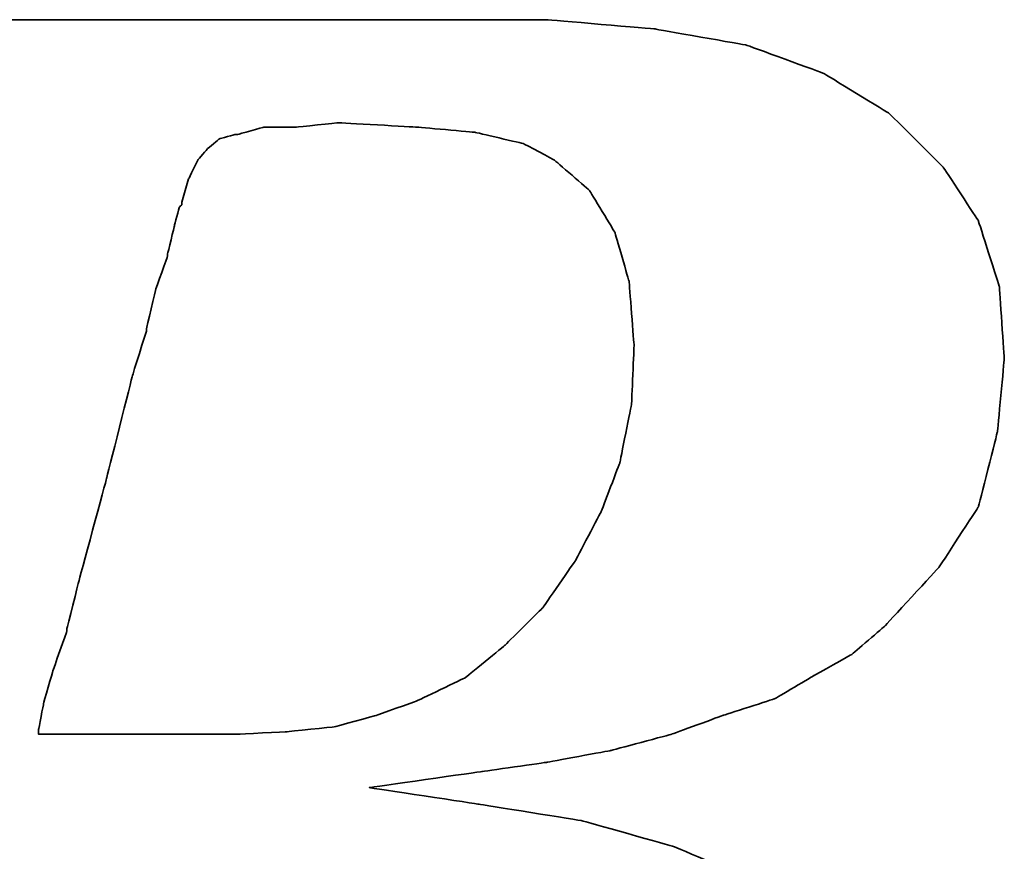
# Model space of a CAD drawing. Header units: millimetres. Extents: x -227 to 3135, y -1502 to 860.
# Tile 82 of 256: x 17.27 to 19.76, y -1188.69 to -1186.59. Entities that reach past the tile are written whole.
import ezdxf

# ---------------------------------------------------------------- set-up
doc = ezdxf.new("R2010")
doc.units = ezdxf.units.MM
doc.layers.add('DIM', color=4, linetype='CONTINUOUS')
doc.layers.add('layer 1', color=7, linetype='CONTINUOUS')

# ---------------------------------------------------------------- blocks, each defined once
blk = doc.blocks.new('TBI MOTION logo(完整正式版)')
at = {"layer": 'layer 1', "color": 22, "lineweight": 35}
for points, knots in [([(-64.65375, -6.86375), (-64.65375, -6.86375), (-64.84375, -7.29625), (-64.84375, -7.29625), (-64.84375, -7.29625), (-64.84375, -7.29625), (-64.86875, -7.34375), (-64.86875, -7.34375), (-64.86875, -7.34375), (-64.86875, -7.34375), (-64.86875, -7.36875), (-64.86875, -7.36875), (-64.86875, -7.36875), (-64.86875, -7.36875), (-65.15375, -7.65375), (-65.15375, -7.65375), (-65.15375, -7.65375), (-65.15375, -7.65375), (-65.17875, -7.65375), (-65.17875, -7.65375), (-65.17875, -7.65375), (-65.17875, -7.65375), (-65.20375, -7.67875), (-65.20375, -7.67875), (-65.20375, -7.67875), (-65.20375, -7.67875), (-65.58875, -7.87125), (-65.58875, -7.87125), (-65.58875, -7.87125), (-65.58875, -7.87125), (-65.63375, -7.87125), (-65.63375, -7.87125), (-65.63375, -7.87125), (-65.63375, -7.87125), (-65.65875, -7.89375), (-65.65875, -7.89375), (-65.65875, -7.89375), (-65.65875, -7.89375), (-66.09375, -7.94375), (-66.09375, -7.94375), (-66.09375, -7.94375), (-66.09375, -7.94375), (-66.11375, -7.94375), (-66.11375, -7.94375), (-66.11375, -7.94375), (-66.11375, -7.94375), (-66.16375, -7.94375), (-66.16375, -7.94375), (-66.16375, -7.94375), (-66.16375, -7.94375), (-66.30875, -7.94375), (-66.30875, -7.94375), (-66.30875, -7.94375), (-66.30875, -7.94375), (-66.69375, -7.94375), (-66.69375, -7.94375), (-66.69375, -7.94375), (-66.69375, -7.94375), (-67.07375, -7.94375), (-67.07375, -7.94375), (-67.07375, -7.94375), (-67.07375, -7.94375), (-67.12375, -7.94375), (-67.12375, -7.94375), (-67.12375, -7.94375), (-67.12375, -7.94375), (-67.12375, -7.96625), (-67.12375, -7.96625), (-67.12375, -7.96625), (-67.12375, -7.96625), (-67.14875, -7.99125), (-67.14875, -7.99125), (-67.14875, -7.99125), (-67.14875, -7.99125), (-67.24375, -8.34875), (-67.24375, -8.34875), (-67.24375, -8.34875), (-67.24375, -8.34875), (-67.31375, -8.68625), (-67.31375, -8.68625), (-67.31375, -8.68625), (-67.31375, -8.68625), (-67.26875, -8.68625), (-67.26875, -8.68625), (-67.26875, -8.68625), (-67.26875, -8.68625), (-67.07375, -8.68625), (-67.07375, -8.68625), (-67.07375, -8.68625), (-67.07375, -8.68625), (-66.54875, -8.68625), (-66.54875, -8.68625), (-66.54875, -8.68625), (-66.54875, -8.68625), (-65.82625, -8.68625), (-65.82625, -8.68625), (-65.82625, -8.68625), (-65.82625, -8.68625), (-65.01375, -8.68625), (-65.01375, -8.68625), (-65.01375, -8.68625), (-65.01375, -8.68625), (-64.05375, -8.68625), (-64.05375, -8.68625), (-64.05375, -8.68625), (-64.05375, -8.68625), (-62.08375, -8.68625), (-62.08375, -8.68625), (-62.08375, -8.68625), (-62.08375, -8.68625), (-60.06875, -8.68625), (-60.06875, -8.68625), (-60.06875, -8.68625), (-60.06875, -8.68625), (-59.10875, -8.68625), (-59.10875, -8.68625), (-59.10875, -8.68625), (-59.10875, -8.68625), (-58.29375, -8.68625), (-58.29375, -8.68625), (-58.29375, -8.68625), (-58.29375, -8.68625), (-57.57375, -8.68625), (-57.57375, -8.68625), (-57.57375, -8.68625), (-57.57375, -8.68625), (-57.04875, -8.68625), (-57.04875, -8.68625), (-57.04875, -8.68625), (-57.04875, -8.68625), (-56.85375, -8.68625), (-56.85375, -8.68625), (-56.85375, -8.68625), (-56.85375, -8.68625), (-56.70875, -8.68625), (-56.70875, -8.68625), (-56.70875, -8.68625), (-56.70875, -8.68625), (-56.61375, -8.68625), (-56.61375, -8.68625), (-56.61375, -8.68625), (-56.61375, -8.68625), (-56.56875, -8.68625), (-56.56875, -8.68625), (-56.56875, -8.68625), (-56.56875, -8.68625), (-55.65375, -8.63875), (-55.65375, -8.63875), (-55.65375, -8.63875), (-55.65375, -8.63875), (-54.76875, -8.51875), (-54.76875, -8.51875), (-54.76875, -8.51875), (-54.76875, -8.51875), (-53.90375, -8.30375), (-53.90375, -8.30375), (-53.90375, -8.30375), (-53.90375, -8.30375), (-53.08875, -8.03875), (-53.08875, -8.03875), (-53.08875, -8.03875), (-53.08875, -8.03875), (-52.34375, -7.65375), (-52.34375, -7.65375), (-52.34375, -7.65375), (-52.34375, -7.65375), (-51.69875, -7.29625), (-51.69875, -7.29625), (-51.69875, -7.29625), (-51.69875, -7.29625), (-51.21875, -6.91125), (-51.21875, -6.91125), (-51.21875, -6.91125), (-51.21875, -6.91125), (-50.83375, -6.50375), (-50.83375, -6.50375), (-50.83375, -6.50375), (-50.83375, -6.50375), (-50.44875, -5.94875), (-50.44875, -5.94875), (-50.44875, -5.94875), (-50.44875, -5.94875), (-50.13875, -5.30375), (-50.13875, -5.30375), (-50.13875, -5.30375), (-50.13875, -5.30375), (-49.99375, -4.65375), (-49.99375, -4.65375), (-49.99375, -4.65375), (-49.99375, -4.65375), (-49.92375, -3.98375), (-49.92375, -3.98375), (-49.92375, -3.98375), (-49.92375, -3.98375), (-49.99375, -3.19374), (-49.99375, -3.19374), (-49.99375, -3.19374), (-49.99375, -3.19374), (-50.23374, -2.44874), (-50.23374, -2.44874), (-50.23374, -2.44874), (-50.23374, -2.44874), (-50.59375, -1.87374), (-50.59375, -1.87374), (-50.59375, -1.87374), (-50.59375, -1.87374), (-51.09875, -1.31874), (-51.09875, -1.31874), (-51.09875, -1.31874), (-51.09875, -1.31874), (-51.74375, -0.81875), (-51.74375, -0.81875), (-51.74375, -0.81875), (-51.74375, -0.81875), (-52.53875, -0.48125), (-52.53875, -0.48125), (-52.53875, -0.48125), (-52.53875, -0.48125), (-53.47375, -0.21875), (-53.47375, -0.21875), (-53.47375, -0.21875), (-53.47375, -0.21875), (-54.52875, -0.04874), (-54.52875, -0.04874), (-54.52875, -0.04874), (-54.52875, -0.04874), (-55.65375, 0.12125), (-55.65375, 0.12125), (-55.65375, 0.12125), (-55.65375, 0.12125), (-54.50375, 0.28624), (-54.50375, 0.28624), (-54.50375, 0.28624), (-54.50375, 0.28624), (-53.83375, 0.38124), (-53.83375, 0.38124), (-53.83375, 0.38124), (-53.83375, 0.38124), (-53.18375, 0.50125), (-53.18375, 0.50125), (-53.18375, 0.50125), (-53.18375, 0.50125), (-52.55875, 0.66874), (-52.55875, 0.66874), (-52.55875, 0.66874), (-52.55875, 0.66874), (-52.03375, 0.86124), (-52.03375, 0.86124), (-52.03375, 0.86124), (-52.03375, 0.86124), (-51.50374, 1.03124), (-51.50374, 1.03124), (-51.50374, 1.03124), (-51.50374, 1.03124), (-51.09875, 1.27125), (-51.09875, 1.27125), (-51.09875, 1.27125), (-51.09875, 1.27125), (-50.71375, 1.48624), (-50.71375, 1.48624), (-50.71375, 1.48624), (-50.71375, 1.48624), (-50.37625, 1.77625), (-50.37625, 1.77625), (-50.37625, 1.77625), (-50.37625, 1.77625), (-49.82375, 2.37625), (-49.82375, 2.37625), (-49.82375, 2.37625), (-49.82375, 2.37625), (-49.41875, 2.99625), (-49.41875, 2.99625), (-49.41875, 2.99625), (-49.41875, 2.99625), (-49.22375, 3.76625), (-49.22375, 3.76625), (-49.22375, 3.76625), (-49.22375, 3.76625), (-49.15375, 4.50874), (-49.15375, 4.50874), (-49.15375, 4.50874), (-49.15375, 4.50874), (-49.20375, 5.25125), (-49.20375, 5.25125), (-49.20375, 5.25125), (-49.20375, 5.25125), (-49.41875, 5.92625), (-49.41875, 5.92625), (-49.41875, 5.92625), (-49.41875, 5.92625), (-49.77875, 6.47625), (-49.77875, 6.47625), (-49.77875, 6.47625), (-49.77875, 6.47625), (-50.33125, 7.02624), (-50.33125, 7.02624), (-50.33125, 7.02624), (-50.33125, 7.02624), (-51.00125, 7.43625), (-51.00125, 7.43625), (-51.00125, 7.43625), (-51.00125, 7.43625), (-51.79375, 7.72625), (-51.79375, 7.72625), (-51.79375, 7.72625), (-51.79375, 7.72625), (-52.72875, 7.89124), (-52.72875, 7.89124), (-52.72875, 7.89124), (-52.72875, 7.89124), (-53.83375, 7.98625), (-53.83375, 7.98625), (-53.83375, 7.98625), (-53.83375, 7.98625), (-53.92875, 7.98625), (-53.92875, 7.98625), (-53.92875, 7.98625), (-53.92875, 7.98625), (-54.26375, 7.98625), (-54.26375, 7.98625), (-54.26375, 7.98625), (-54.26375, 7.98625), (-54.74375, 7.98625), (-54.74375, 7.98625), (-54.74375, 7.98625), (-54.74375, 7.98625), (-55.36875, 7.98625), (-55.36875, 7.98625), (-55.36875, 7.98625), (-55.36875, 7.98625), (-56.13375, 7.98625), (-56.13375, 7.98625), (-56.13375, 7.98625), (-56.13375, 7.98625), (-56.94875, 7.98625), (-56.94875, 7.98625), (-56.94875, 7.98625), (-56.94875, 7.98625), (-58.77625, 7.98625), (-58.77625, 7.98625), (-58.77625, 7.98625), (-58.77625, 7.98625), (-60.59875, 7.98625), (-60.59875, 7.98625), (-60.59875, 7.98625), (-60.59875, 7.98625), (-61.41375, 7.98625), (-61.41375, 7.98625), (-61.41375, 7.98625), (-61.41375, 7.98625), (-62.17875, 7.98625), (-62.17875, 7.98625), (-62.17875, 7.98625), (-62.17875, 7.98625), (-62.80375, 7.98625), (-62.80375, 7.98625), (-62.80375, 7.98625), (-62.80375, 7.98625), (-63.30625, 7.98625), (-63.30625, 7.98625), (-63.30625, 7.98625), (-63.30625, 7.98625), (-63.57375, 7.98625), (-63.57375, 7.98625), (-63.57375, 7.98625), (-63.57375, 7.98625), (-63.57375, 7.96375), (-63.57375, 7.96375), (-63.57375, 7.96375), (-63.57375, 7.96375), (-63.59875, 7.94125), (-63.59875, 7.94125), (-63.59875, 7.94125), (-63.59875, 7.94125), (-63.69375, 7.55625), (-63.69375, 7.55625), (-63.69375, 7.55625), (-63.69375, 7.55625), (-63.76375, 7.24624), (-63.76375, 7.24624), (-63.76375, 7.24624), (-63.76375, 7.24624), (-63.23875, 7.24624), (-63.23875, 7.24624), (-63.23875, 7.24624), (-63.23875, 7.24624), (-62.75875, 7.24624), (-62.75875, 7.24624), (-62.75875, 7.24624), (-62.75875, 7.24624), (-62.61125, 7.24624), (-62.61125, 7.24624), (-62.61125, 7.24624), (-62.61125, 7.24624), (-62.56625, 7.24624), (-62.56625, 7.24624), (-62.56625, 7.24624), (-62.56625, 7.24624), (-62.22875, 7.24624), (-62.22875, 7.24624), (-62.22875, 7.24624), (-62.22875, 7.24624), (-62.20375, 7.24624), (-62.20375, 7.24624), (-62.20375, 7.24624), (-62.20375, 7.24624), (-62.17875, 7.21875), (-62.17875, 7.21875), (-62.17875, 7.21875), (-62.17875, 7.21875), (-61.96375, 7.17125), (-61.96375, 7.17125), (-61.96375, 7.17125), (-61.96375, 7.17125), (-61.72375, 7.12624), (-61.72375, 7.12624), (-61.72375, 7.12624), (-61.72375, 7.12624), (-61.70375, 7.12624), (-61.70375, 7.12624), (-61.70375, 7.12624), (-61.70375, 7.12624), (-61.55875, 7.07624), (-61.55875, 7.07624), (-61.55875, 7.07624), (-61.55875, 7.07624), (-61.50875, 7.07624), (-61.50875, 7.07624), (-61.50875, 7.07624), (-61.50875, 7.07624), (-61.48375, 7.02624), (-61.48375, 7.02624), (-61.48375, 7.02624), (-61.48375, 7.02624), (-61.31875, 6.83375), (-61.31875, 6.83375), (-61.31875, 6.83375), (-61.31875, 6.83375), (-61.29375, 6.81125), (-61.29375, 6.81125), (-61.29375, 6.81125), (-61.29375, 6.81125), (-61.29375, 6.78625), (-61.29375, 6.78625), (-61.29375, 6.78625), (-61.29375, 6.78625), (-61.19875, 6.50124), (-61.19875, 6.50124), (-61.19875, 6.50124), (-61.19875, 6.50124), (-61.17375, 6.45124), (-61.17375, 6.45124), (-61.17375, 6.45124), (-61.17375, 6.45124), (-61.19875, 6.40625), (-61.19875, 6.40625), (-61.19875, 6.40625), (-61.19875, 6.40625), (-61.26875, 5.99624), (-61.26875, 5.99624), (-61.26875, 5.99624), (-61.26875, 5.99624), (-61.26875, 5.85125), (-61.26875, 5.85125), (-61.26875, 5.85125), (-61.26875, 5.85125), (-61.26875, 5.82625), (-61.26875, 5.82625), (-61.26875, 5.82625), (-61.26875, 5.82625), (-61.29375, 5.80625), (-61.29375, 5.80625), (-61.29375, 5.80625), (-61.29375, 5.80625), (-61.34125, 5.66125), (-61.34125, 5.66125), (-61.34125, 5.66125), (-61.34125, 5.66125), (-61.41375, 5.44625), (-61.41375, 5.44625), (-61.41375, 5.44625), (-61.41375, 5.44625), (-61.48375, 5.15625), (-61.48375, 5.15625), (-61.48375, 5.15625), (-61.48375, 5.15625), (-61.58375, 4.82124), (-61.58375, 4.82124), (-61.58375, 4.82124), (-61.58375, 4.82124), (-61.79875, 4.00375), (-61.79875, 4.00375), (-61.79875, 4.00375), (-61.79875, 4.00375), (-62.05875, 2.99625), (-62.05875, 2.99625), (-62.05875, 2.99625), (-62.05875, 2.99625), (-62.34875, 1.91625), (-62.34875, 1.91625), (-62.34875, 1.91625), (-62.34875, 1.91625), (-62.97375, -0.41124), (-62.97375, -0.41124), (-62.97375, -0.41124), (-62.97375, -0.41124), (-63.59875, -2.75875), (-63.59875, -2.75875), (-63.59875, -2.75875), (-63.59875, -2.75875), (-63.88375, -3.86374), (-63.88375, -3.86374), (-63.88375, -3.86374), (-63.88375, -3.86374), (-64.14875, -4.82374), (-64.14875, -4.82374), (-64.14875, -4.82374), (-64.14875, -4.82374), (-64.36375, -5.64125), (-64.36375, -5.64125), (-64.36375, -5.64125), (-64.36375, -5.64125), (-64.43625, -5.97625), (-64.43625, -5.97625), (-64.43625, -5.97625), (-64.43625, -5.97625), (-64.50875, -6.28625), (-64.50875, -6.28625), (-64.50875, -6.28625), (-64.50875, -6.28625), (-64.50875, -6.30875), (-64.50875, -6.30875), (-64.50875, -6.30875), (-64.50875, -6.30875), (-64.57875, -6.50375), (-64.57875, -6.50375), (-64.57875, -6.50375), (-64.57875, -6.50375), (-64.62875, -6.69625), (-64.62875, -6.69625), (-64.62875, -6.69625), (-64.62875, -6.69625), (-64.62875, -6.76875), (-64.62875, -6.76875), (-64.62875, -6.76875), (-64.62875, -6.76875), (-64.62875, -6.81375), (-64.62875, -6.81375), (-64.62875, -6.81375), (-64.62875, -6.81375), (-64.62875, -6.83875), (-64.62875, -6.83875), (-64.62875, -6.83875), (-64.62875, -6.83875), (-64.65375, -6.86375), (-64.65375, -6.86375)], [0, 0, 0, 0, 0.00719424, 0.00719424, 0.00719424, 0.00719425, 0.01438849, 0.01438849, 0.01438849, 0.0143885, 0.02158273, 0.02158273, 0.02158273, 0.02158274, 0.02877698, 0.02877698, 0.02877698, 0.02877699, 0.03597122, 0.03597122, 0.03597122, 0.03597123, 0.04316547, 0.04316547, 0.04316547, 0.04316548, 0.05035971, 0.05035971, 0.05035971, 0.05035972, 0.05755396, 0.05755396, 0.05755396, 0.05755397, 0.0647482, 0.0647482, 0.0647482, 0.06474821, 0.07194245, 0.07194245, 0.07194245, 0.07194246, 0.07913669, 0.07913669, 0.07913669, 0.0791367, 0.08633094, 0.08633094, 0.08633094, 0.08633095, 0.09352518, 0.09352518, 0.09352518, 0.09352519, 0.10071942, 0.10071942, 0.10071942, 0.10071943, 0.10791367, 0.10791367, 0.10791367, 0.10791368, 0.11510791, 0.11510791, 0.11510791, 0.11510792, 0.12230216, 0.12230216, 0.12230216, 0.12230217, 0.1294964, 0.1294964, 0.1294964, 0.12949641, 0.13669065, 0.13669065, 0.13669065, 0.13669066, 0.14388489, 0.14388489, 0.14388489, 0.1438849, 0.15107914, 0.15107914, 0.15107914, 0.15107915, 0.15827338, 0.15827338, 0.15827338, 0.15827339, 0.16546763, 0.16546763, 0.16546763, 0.16546764, 0.17266187, 0.17266187, 0.17266187, 0.17266188, 0.17985612, 0.17985612, 0.17985612, 0.17985613, 0.18705036, 0.18705036, 0.18705036, 0.18705037, 0.1942446, 0.1942446, 0.1942446, 0.19424461, 0.20143885, 0.20143885, 0.20143885, 0.20143886, 0.20863309, 0.20863309, 0.20863309, 0.2086331, 0.21582734, 0.21582734, 0.21582734, 0.21582735, 0.22302158, 0.22302158, 0.22302158, 0.22302159, 0.23021583, 0.23021583, 0.23021583, 0.23021584, 0.23741007, 0.23741007, 0.23741007, 0.23741008, 0.24460432, 0.24460432, 0.24460432, 0.24460433, 0.25179856, 0.25179856, 0.25179856, 0.25179857, 0.25899281, 0.25899281, 0.25899281, 0.25899282, 0.26618705, 0.26618705, 0.26618705, 0.26618706, 0.27338129, 0.27338129, 0.27338129, 0.2733813, 0.28057554, 0.28057554, 0.28057554, 0.28057555, 0.28776978, 0.28776978, 0.28776978, 0.28776979, 0.29496403, 0.29496403, 0.29496403, 0.29496404, 0.30215827, 0.30215827, 0.30215827, 0.30215828, 0.30935252, 0.30935252, 0.30935252, 0.30935253, 0.31654676, 0.31654676, 0.31654676, 0.31654677, 0.32374101, 0.32374101, 0.32374101, 0.32374102, 0.33093525, 0.33093525, 0.33093525, 0.33093526, 0.3381295, 0.3381295, 0.3381295, 0.33812951, 0.34532374, 0.34532374, 0.34532374, 0.34532375, 0.35251799, 0.35251799, 0.35251799, 0.352518, 0.35971223, 0.35971223, 0.35971223, 0.35971224, 0.36690647, 0.36690647, 0.36690647, 0.36690648, 0.37410072, 0.37410072, 0.37410072, 0.37410073, 0.38129496, 0.38129496, 0.38129496, 0.38129497, 0.38848921, 0.38848921, 0.38848921, 0.38848922, 0.39568345, 0.39568345, 0.39568345, 0.39568346, 0.4028777, 0.4028777, 0.4028777, 0.40287771, 0.41007194, 0.41007194, 0.41007194, 0.41007195, 0.41726619, 0.41726619, 0.41726619, 0.4172662, 0.42446043, 0.42446043, 0.42446043, 0.42446044, 0.43165468, 0.43165468, 0.43165468, 0.43165469, 0.43884892, 0.43884892, 0.43884892, 0.43884893, 0.44604317, 0.44604317, 0.44604317, 0.44604318, 0.45323741, 0.45323741, 0.45323741, 0.45323742, 0.46043165, 0.46043165, 0.46043165, 0.46043166, 0.4676259, 0.4676259, 0.4676259, 0.46762591, 0.47482014, 0.47482014, 0.47482014, 0.47482015, 0.48201439, 0.48201439, 0.48201439, 0.4820144, 0.48920863, 0.48920863, 0.48920863, 0.48920864, 0.49640288, 0.49640288, 0.49640288, 0.49640289, 0.50359712, 0.50359712, 0.50359712, 0.50359713, 0.51079137, 0.51079137, 0.51079137, 0.51079138, 0.51798561, 0.51798561, 0.51798561, 0.51798562, 0.52517986, 0.52517986, 0.52517986, 0.52517987, 0.5323741, 0.5323741, 0.5323741, 0.53237411, 0.53956835, 0.53956835, 0.53956835, 0.53956836, 0.54676259, 0.54676259, 0.54676259, 0.5467626, 0.55395683, 0.55395683, 0.55395683, 0.55395684, 0.56115108, 0.56115108, 0.56115108, 0.56115109, 0.56834532, 0.56834532, 0.56834532, 0.56834533, 0.57553957, 0.57553957, 0.57553957, 0.57553958, 0.58273381, 0.58273381, 0.58273381, 0.58273382, 0.58992806, 0.58992806, 0.58992806, 0.58992807, 0.5971223, 0.5971223, 0.5971223, 0.59712231, 0.60431655, 0.60431655, 0.60431655, 0.60431656, 0.61151079, 0.61151079, 0.61151079, 0.6115108, 0.61870504, 0.61870504, 0.61870504, 0.61870505, 0.62589928, 0.62589928, 0.62589928, 0.62589929, 0.63309353, 0.63309353, 0.63309353, 0.63309354, 0.64028777, 0.64028777, 0.64028777, 0.64028778, 0.64748201, 0.64748201, 0.64748201, 0.64748202, 0.65467626, 0.65467626, 0.65467626, 0.65467627, 0.6618705, 0.6618705, 0.6618705, 0.66187051, 0.66906475, 0.66906475, 0.66906475, 0.66906476, 0.67625899, 0.67625899, 0.67625899, 0.676259, 0.68345324, 0.68345324, 0.68345324, 0.68345325, 0.69064748, 0.69064748, 0.69064748, 0.69064749, 0.69784173, 0.69784173, 0.69784173, 0.69784174, 0.70503597, 0.70503597, 0.70503597, 0.70503598, 0.71223022, 0.71223022, 0.71223022, 0.71223023, 0.71942446, 0.71942446, 0.71942446, 0.71942447, 0.72661871, 0.72661871, 0.72661871, 0.72661872, 0.73381295, 0.73381295, 0.73381295, 0.73381296, 0.74100719, 0.74100719, 0.74100719, 0.7410072, 0.74820144, 0.74820144, 0.74820144, 0.74820145, 0.75539568, 0.75539568, 0.75539568, 0.75539569, 0.76258993, 0.76258993, 0.76258993, 0.76258994, 0.76978417, 0.76978417, 0.76978417, 0.76978418, 0.77697842, 0.77697842, 0.77697842, 0.77697843, 0.78417266, 0.78417266, 0.78417266, 0.78417267, 0.79136691, 0.79136691, 0.79136691, 0.79136692, 0.79856115, 0.79856115, 0.79856115, 0.79856116, 0.8057554, 0.8057554, 0.8057554, 0.80575541, 0.81294964, 0.81294964, 0.81294964, 0.81294965, 0.82014388, 0.82014388, 0.82014388, 0.82014389, 0.82733813, 0.82733813, 0.82733813, 0.82733814, 0.83453237, 0.83453237, 0.83453237, 0.83453238, 0.84172662, 0.84172662, 0.84172662, 0.84172663, 0.84892086, 0.84892086, 0.84892086, 0.84892087, 0.85611511, 0.85611511, 0.85611511, 0.85611512, 0.86330935, 0.86330935, 0.86330935, 0.86330936, 0.8705036, 0.8705036, 0.8705036, 0.87050361, 0.87769784, 0.87769784, 0.87769784, 0.87769785, 0.88489209, 0.88489209, 0.88489209, 0.8848921, 0.89208633, 0.89208633, 0.89208633, 0.89208634, 0.89928058, 0.89928058, 0.89928058, 0.89928059, 0.90647482, 0.90647482, 0.90647482, 0.90647483, 0.91366906, 0.91366906, 0.91366906, 0.91366907, 0.92086331, 0.92086331, 0.92086331, 0.92086332, 0.92805755, 0.92805755, 0.92805755, 0.92805756, 0.9352518, 0.9352518, 0.9352518, 0.93525181, 0.94244604, 0.94244604, 0.94244604, 0.94244605, 0.94964029, 0.94964029, 0.94964029, 0.9496403, 0.95683453, 0.95683453, 0.95683453, 0.95683454, 0.96402878, 0.96402878, 0.96402878, 0.96402879, 0.97122302, 0.97122302, 0.97122302, 0.97122303, 0.97841727, 0.97841727, 0.97841727, 0.97841728, 0.98561151, 0.98561151, 0.98561151, 0.98561152, 0.99280576, 0.99280576, 0.99280576, 0.99280577, 1, 1, 1, 1]), ([(-57.50375, 6.35625), (-57.50375, 6.35625), (-57.57375, 6.11625), (-57.57375, 6.11625), (-57.57375, 6.11625), (-57.57375, 6.11625), (-57.57375, 6.09125), (-57.57375, 6.09125), (-57.57375, 6.09125), (-57.57375, 6.09125), (-57.59875, 6.06625), (-57.59875, 6.06625), (-57.59875, 6.06625), (-57.59875, 6.06625), (-57.64875, 5.87625), (-57.64875, 5.87625), (-57.64875, 5.87625), (-57.64875, 5.87625), (-57.71875, 5.58875), (-57.71875, 5.58875), (-57.71875, 5.58875), (-57.71875, 5.58875), (-57.71875, 5.56625), (-57.71875, 5.56625), (-57.71875, 5.56625), (-57.71875, 5.56625), (-57.83875, 5.23125), (-57.83875, 5.23125), (-57.83875, 5.23125), (-57.83875, 5.23125), (-57.93625, 4.82124), (-57.93625, 4.82124), (-57.93625, 4.82124), (-57.93625, 4.82124), (-57.93625, 4.79624), (-57.93625, 4.79624), (-57.93625, 4.79624), (-57.93625, 4.79624), (-58.07875, 4.34125), (-58.07875, 4.34125), (-58.07875, 4.34125), (-58.07875, 4.34125), (-58.34375, 3.28625), (-58.34375, 3.28625), (-58.34375, 3.28625), (-58.34375, 3.28625), (-58.62875, 2.23124), (-58.62875, 2.23124), (-58.62875, 2.23124), (-58.62875, 2.23124), (-58.74875, 1.75125), (-58.74875, 1.75125), (-58.74875, 1.75125), (-58.74875, 1.75125), (-58.74875, 1.72625), (-58.74875, 1.72625), (-58.74875, 1.72625), (-58.74875, 1.72625), (-58.89375, 1.31625), (-58.89375, 1.31625), (-58.89375, 1.31625), (-58.89375, 1.31625), (-58.98875, 0.98124), (-58.98875, 0.98124), (-58.98875, 0.98124), (-58.98875, 0.98124), (-59.03875, 0.71625), (-59.03875, 0.71625), (-59.03875, 0.71625), (-59.03875, 0.71625), (-59.03875, 0.66874), (-59.03875, 0.66874), (-59.03875, 0.66874), (-59.03875, 0.66874), (-58.91875, 0.66874), (-58.91875, 0.66874), (-58.91875, 0.66874), (-58.91875, 0.66874), (-58.53375, 0.66874), (-58.53375, 0.66874), (-58.53375, 0.66874), (-58.53375, 0.66874), (-58.10375, 0.66874), (-58.10375, 0.66874), (-58.10375, 0.66874), (-58.10375, 0.66874), (-57.66875, 0.66874), (-57.66875, 0.66874), (-57.66875, 0.66874), (-57.66875, 0.66874), (-57.33375, 0.66874), (-57.33375, 0.66874), (-57.33375, 0.66874), (-57.33375, 0.66874), (-57.09375, 0.66874), (-57.09375, 0.66874), (-57.09375, 0.66874), (-57.09375, 0.66874), (-56.99875, 0.66874), (-56.99875, 0.66874), (-56.99875, 0.66874), (-56.99875, 0.66874), (-56.49375, 0.69374), (-56.49375, 0.69374), (-56.49375, 0.69374), (-56.49375, 0.69374), (-56.01375, 0.74374), (-56.01375, 0.74374), (-56.01375, 0.74374), (-56.01375, 0.74374), (-55.58375, 0.86124), (-55.58375, 0.86124), (-55.58375, 0.86124), (-55.58375, 0.86124), (-55.17375, 1.00624), (-55.17375, 1.00624), (-55.17375, 1.00624), (-55.17375, 1.00624), (-54.67375, 1.24625), (-54.67375, 1.24625), (-54.67375, 1.24625), (-54.67375, 1.24625), (-54.26375, 1.58124), (-54.26375, 1.58124), (-54.26375, 1.58124), (-54.26375, 1.58124), (-53.87875, 1.96374), (-53.87875, 1.96374), (-53.87875, 1.96374), (-53.87875, 1.96374), (-53.54375, 2.44625), (-53.54375, 2.44625), (-53.54375, 2.44625), (-53.54375, 2.44625), (-53.27875, 2.95125), (-53.27875, 2.95125), (-53.27875, 2.95125), (-53.27875, 2.95125), (-53.08875, 3.45124), (-53.08875, 3.45124), (-53.08875, 3.45124), (-53.08875, 3.45124), (-52.96875, 4.05124), (-52.96875, 4.05124), (-52.96875, 4.05124), (-52.96875, 4.05124), (-52.94375, 4.65125), (-52.94375, 4.65125), (-52.94375, 4.65125), (-52.94375, 4.65125), (-52.99375, 5.30125), (-52.99375, 5.30125), (-52.99375, 5.30125), (-52.99375, 5.30125), (-53.13875, 5.80625), (-53.13875, 5.80625), (-53.13875, 5.80625), (-53.13875, 5.80625), (-53.39875, 6.23625), (-53.39875, 6.23625), (-53.39875, 6.23625), (-53.39875, 6.23625), (-53.75875, 6.54875), (-53.75875, 6.54875), (-53.75875, 6.54875), (-53.75875, 6.54875), (-54.07375, 6.71625), (-54.07375, 6.71625), (-54.07375, 6.71625), (-54.07375, 6.71625), (-54.57375, 6.83375), (-54.57375, 6.83375), (-54.57375, 6.83375), (-54.57375, 6.83375), (-55.17375, 6.88625), (-55.17375, 6.88625), (-55.17375, 6.88625), (-55.17375, 6.88625), (-55.96875, 6.93125), (-55.96875, 6.93125), (-55.96875, 6.93125), (-55.96875, 6.93125), (-56.39875, 6.88625), (-56.39875, 6.88625), (-56.39875, 6.88625), (-56.39875, 6.88625), (-56.42125, 6.88625), (-56.42125, 6.88625), (-56.42125, 6.88625), (-56.42125, 6.88625), (-56.73375, 6.88625), (-56.73375, 6.88625), (-56.73375, 6.88625), (-56.73375, 6.88625), (-56.99875, 6.81125), (-56.99875, 6.81125), (-56.99875, 6.81125), (-56.99875, 6.81125), (-57.02375, 6.81125), (-57.02375, 6.81125), (-57.02375, 6.81125), (-57.02375, 6.81125), (-57.18875, 6.76625), (-57.18875, 6.76625), (-57.18875, 6.76625), (-57.18875, 6.76625), (-57.30875, 6.66625), (-57.30875, 6.66625), (-57.30875, 6.66625), (-57.30875, 6.66625), (-57.40875, 6.54875), (-57.40875, 6.54875), (-57.40875, 6.54875), (-57.40875, 6.54875), (-57.50375, 6.35625), (-57.50375, 6.35625)], [0, 0, 0, 0, 0.01851852, 0.01851852, 0.01851852, 0.01851853, 0.03703704, 0.03703704, 0.03703704, 0.03703705, 0.05555556, 0.05555556, 0.05555556, 0.05555557, 0.07407407, 0.07407407, 0.07407407, 0.07407408, 0.09259259, 0.09259259, 0.09259259, 0.0925926, 0.11111111, 0.11111111, 0.11111111, 0.11111112, 0.12962963, 0.12962963, 0.12962963, 0.12962964, 0.14814815, 0.14814815, 0.14814815, 0.14814816, 0.16666667, 0.16666667, 0.16666667, 0.16666668, 0.18518519, 0.18518519, 0.18518519, 0.1851852, 0.2037037, 0.2037037, 0.2037037, 0.20370371, 0.22222222, 0.22222222, 0.22222222, 0.22222223, 0.24074074, 0.24074074, 0.24074074, 0.24074075, 0.25925926, 0.25925926, 0.25925926, 0.25925927, 0.27777778, 0.27777778, 0.27777778, 0.27777779, 0.2962963, 0.2962963, 0.2962963, 0.29629631, 0.31481481, 0.31481481, 0.31481481, 0.31481482, 0.33333333, 0.33333333, 0.33333333, 0.33333334, 0.35185185, 0.35185185, 0.35185185, 0.35185186, 0.37037037, 0.37037037, 0.37037037, 0.37037038, 0.38888889, 0.38888889, 0.38888889, 0.3888889, 0.40740741, 0.40740741, 0.40740741, 0.40740742, 0.42592593, 0.42592593, 0.42592593, 0.42592594, 0.44444444, 0.44444444, 0.44444444, 0.44444445, 0.46296296, 0.46296296, 0.46296296, 0.46296297, 0.48148148, 0.48148148, 0.48148148, 0.48148149, 0.5, 0.5, 0.5, 0.50000001, 0.51851852, 0.51851852, 0.51851852, 0.51851853, 0.53703704, 0.53703704, 0.53703704, 0.53703705, 0.55555556, 0.55555556, 0.55555556, 0.55555557, 0.57407407, 0.57407407, 0.57407407, 0.57407408, 0.59259259, 0.59259259, 0.59259259, 0.5925926, 0.61111111, 0.61111111, 0.61111111, 0.61111112, 0.62962963, 0.62962963, 0.62962963, 0.62962964, 0.64814815, 0.64814815, 0.64814815, 0.64814816, 0.66666667, 0.66666667, 0.66666667, 0.66666668, 0.68518519, 0.68518519, 0.68518519, 0.6851852, 0.7037037, 0.7037037, 0.7037037, 0.70370371, 0.72222222, 0.72222222, 0.72222222, 0.72222223, 0.74074074, 0.74074074, 0.74074074, 0.74074075, 0.75925926, 0.75925926, 0.75925926, 0.75925927, 0.77777778, 0.77777778, 0.77777778, 0.77777779, 0.7962963, 0.7962963, 0.7962963, 0.79629631, 0.81481481, 0.81481481, 0.81481481, 0.81481482, 0.83333333, 0.83333333, 0.83333333, 0.83333334, 0.85185185, 0.85185185, 0.85185185, 0.85185186, 0.87037037, 0.87037037, 0.87037037, 0.87037038, 0.88888889, 0.88888889, 0.88888889, 0.8888889, 0.90740741, 0.90740741, 0.90740741, 0.90740742, 0.92592593, 0.92592593, 0.92592593, 0.92592594, 0.94444444, 0.94444444, 0.94444444, 0.94444445, 0.96296296, 0.96296296, 0.96296296, 0.96296297, 0.98148148, 0.98148148, 0.98148148, 0.98148149, 1, 1, 1, 1])]:
    blk.add_open_spline(points, degree=3, knots=knots, dxfattribs=at)

msp = doc.modelspace()

# ---------------------------------------------------------------- block references
at = {"layer": 'DIM', "color": 7, "xscale": 0.246592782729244, "yscale": 0.246592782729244, "zscale": 0.246592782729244}
msp.add_blockref('TBI MOTION logo(完整正式版)', (31.8792, -1188.5636), dxfattribs=at)

doc.saveas('drawing.dxf')
